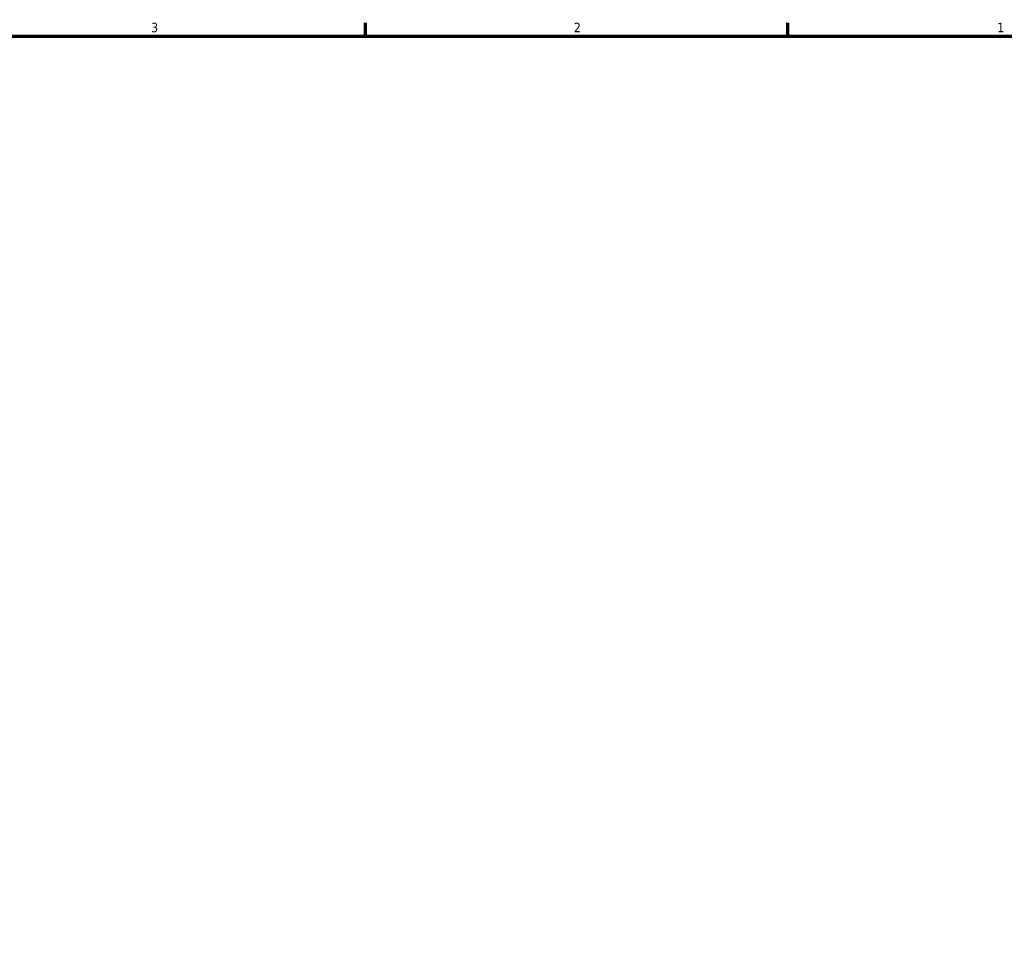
# Model space of a CAD drawing. Header units: inches. Extents: x -8.9 to 53, y 0.6 to 55.3.
# Tile 6 of 8: x 22 to 31.9, y 12 to 21.2. Entities that reach past the tile are written whole.
import ezdxf

# ---------------------------------------------------------------- set-up
doc = ezdxf.new("R2010")
doc.units = ezdxf.units.IN
doc.header["$MEASUREMENT"] = 0
doc.layers.add('Border (ANSI)', color=7, linetype='Continuous', lineweight=70)
doc.styles.add('Note Text (ANSI)', font='tahoma.ttf')

# ---------------------------------------------------------------- blocks, each defined once
blk = doc.blocks.new('Borders Default Border')
at = {"layer": 'Border (ANSI)'}
for p, q in [((25.5, 21), (25.5, 21.1345)), ((29.75, 21), (29.75, 21.1345))]:
    blk.add_line(p, q, dxfattribs=at)
at = {"layer": 'Border (ANSI)', "flags": 128}
blk.add_lwpolyline([(0.5, 1), (0.5, 21), (33.5, 21), (33.5, 1), (0.5, 1)], dxfattribs=at)
at = {"layer": 'Border (ANSI)', "color": 5, "true_color": 0x0000ff, "char_height": 0.0945, "attachment_point": 7, "style": 'Note Text (ANSI)'}
for s, insert in [('3', (23.3456, 21.038)), ('2', (27.5964, 21.04)), ('1', (31.8537, 21.04))]:
    blk.add_mtext(s, dxfattribs=dict(at, insert=insert))

msp = doc.modelspace()

# ---------------------------------------------------------------- block references
msp.add_blockref('Borders Default Border', (0, 0))

doc.saveas('drawing.dxf')
